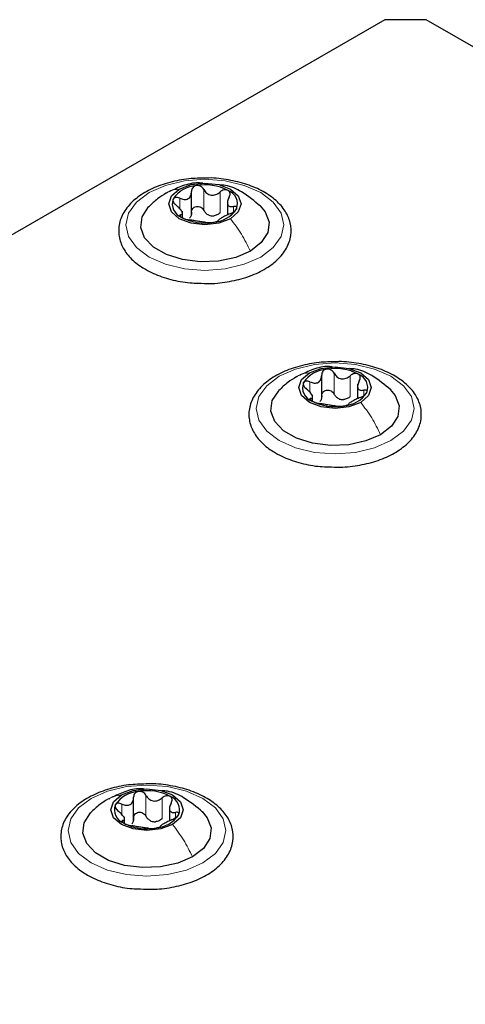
# Paper-space layout 'Blatt2' of a CAD drawing. Header units: millimetres. Extents: x 5 to 418, y 2 to 292.
# Tile 86 of 115: x 102.45 to 107.54, y 246.47 to 257.71. Entities that reach past the tile are written whole.
import ezdxf

# ---------------------------------------------------------------- set-up
doc = ezdxf.new("R2010")
doc.units = ezdxf.units.MM

psp = doc.layouts.new('Blatt2')

# ---------------------------------------------------------------- linework, layer by layer
at = {"color": 7, "linetype": 'Continuous', "lineweight": 25}
for p, q in [((106.617, 257.706), (87.478, 246.657)), ((107.088, 257.706), (106.617, 257.706)), ((165.071, 224.233), (107.088, 257.706)), ((104.414, 255.482), (104.414, 255.745)), ((104.823, 255.641), (104.823, 255.478)), ((104.31, 255.453), (104.31, 255.521)), ((105.899, 253.386), (105.899, 253.649)), ((106.308, 253.546), (106.308, 253.383)), ((105.795, 253.358), (105.795, 253.426)), ((103.754, 248.569), (103.754, 248.833)), ((104.163, 248.729), (104.163, 248.566)), ((103.65, 248.541), (103.65, 248.609))]:
    psp.add_line(p, q, dxfattribs=at)
at = {"color": 7, "linetype": 'Continuous', "lineweight": 18}
for p, q in [((104.555, 255.53), (104.555, 255.768)), ((104.739, 255.502), (104.739, 255.74)), ((104.279, 255.552), (104.279, 255.669)), ((104.29, 255.458), (104.29, 255.481)), ((104.892, 255.512), (104.892, 255.574)), ((106.04, 253.435), (106.04, 253.673)), ((105.764, 253.456), (105.764, 253.573)), ((106.224, 253.406), (106.224, 253.644)), ((106.377, 253.417), (106.377, 253.478)), ((105.775, 253.363), (105.775, 253.385)), ((103.895, 248.618), (103.895, 248.856)), ((103.619, 248.639), (103.619, 248.756)), ((104.079, 248.589), (104.079, 248.828)), ((104.232, 248.6), (104.232, 248.662)), ((103.63, 248.546), (103.63, 248.569))]:
    psp.add_line(p, q, dxfattribs=at)
at = {"color": 7, "linetype": 'Continuous', "lineweight": 18, "flags": 128}
for points in [[(103.93, 255.733), (104.116, 255.816), (104.333, 255.867), (104.566, 255.885), (104.799, 255.867), (105.016, 255.816), (105.203, 255.733), (105.346, 255.625), (105.436, 255.5), (105.466, 255.366), (105.436, 255.231), (105.346, 255.106), (105.203, 254.998), (105.016, 254.916), (104.799, 254.864), (104.566, 254.846), (104.333, 254.864), (104.116, 254.916), (103.93, 254.998), (103.787, 255.106), (103.697, 255.231), (103.666, 255.366), (103.697, 255.5), (103.787, 255.625), (103.93, 255.733)], [(105.415, 253.638), (105.601, 253.72), (105.818, 253.772), (106.051, 253.79), (106.284, 253.772), (106.501, 253.72), (106.688, 253.638), (106.831, 253.53), (106.921, 253.405), (106.951, 253.27), (106.921, 253.136), (106.831, 253.01), (106.688, 252.903), (106.501, 252.82), (106.284, 252.768), (106.051, 252.751), (105.818, 252.768), (105.601, 252.82), (105.415, 252.903), (105.272, 253.01), (105.182, 253.136), (105.151, 253.27), (105.182, 253.405), (105.272, 253.53), (105.415, 253.638)], [(103.27, 248.821), (103.456, 248.903), (103.673, 248.955), (103.906, 248.973), (104.139, 248.955), (104.356, 248.903), (104.543, 248.821), (104.686, 248.713), (104.776, 248.588), (104.806, 248.453), (104.776, 248.319), (104.686, 248.194), (104.543, 248.086), (104.356, 248.003), (104.139, 247.952), (103.906, 247.934), (103.673, 247.952), (103.456, 248.003), (103.27, 248.086), (103.127, 248.194), (103.037, 248.319), (103.006, 248.453), (103.037, 248.588), (103.127, 248.713), (103.27, 248.821)]]:
    psp.add_lwpolyline(points, dxfattribs=at)
at = {"color": 7, "linetype": 'Continuous', "lineweight": 25, "flags": 128}
for points in [[(104.275, 255.772), (104.409, 255.824), (104.566, 255.842), (104.724, 255.824), (104.858, 255.772), (104.947, 255.695), (104.979, 255.604), (104.947, 255.513), (104.858, 255.435)], [(104.858, 255.435), (104.724, 255.384), (104.566, 255.366), (104.409, 255.384), (104.275, 255.435), (104.185, 255.513), (104.154, 255.604), (104.185, 255.695), (104.275, 255.772)], [(105.196, 255.582), (105.253, 255.514), (105.298, 255.396), (105.283, 255.276), (105.21, 255.163), (105.085, 255.066)], [(105.085, 255.066), (104.918, 254.994), (104.722, 254.952), (104.514, 254.943), (104.31, 254.969), (104.127, 255.027), (103.979, 255.112), (103.879, 255.218), (103.835, 255.335), (103.85, 255.456), (103.923, 255.569), (103.928, 255.574)], [(106.343, 253.34), (106.209, 253.288), (106.051, 253.27), (105.893, 253.288), (105.76, 253.34), (105.67, 253.417), (105.639, 253.508), (105.67, 253.599), (105.76, 253.677)], [(105.76, 253.677), (105.893, 253.728), (106.051, 253.746), (106.209, 253.728), (106.343, 253.677), (106.432, 253.599), (106.464, 253.508), (106.432, 253.417), (106.343, 253.34)], [(106.57, 252.971), (106.403, 252.899), (106.207, 252.857), (105.999, 252.848), (105.795, 252.874), (105.612, 252.931), (105.464, 253.016), (105.364, 253.122), (105.32, 253.24), (105.335, 253.36), (105.408, 253.473), (105.413, 253.478)], [(106.681, 253.487), (106.738, 253.418), (106.783, 253.3), (106.768, 253.18), (106.695, 253.067), (106.57, 252.971)], [(104.198, 248.523), (104.064, 248.472), (103.906, 248.453), (103.749, 248.472), (103.615, 248.523), (103.525, 248.6), (103.494, 248.692), (103.525, 248.783), (103.615, 248.86)], [(103.615, 248.86), (103.749, 248.912), (103.906, 248.93), (104.064, 248.912), (104.198, 248.86), (104.288, 248.783), (104.319, 248.692), (104.288, 248.6), (104.198, 248.523)], [(104.425, 248.154), (104.258, 248.082), (104.062, 248.04), (103.854, 248.031), (103.65, 248.057), (103.467, 248.114), (103.319, 248.2), (103.219, 248.305), (103.175, 248.423), (103.19, 248.543), (103.263, 248.656), (103.268, 248.661)], [(104.536, 248.67), (104.593, 248.601), (104.638, 248.484), (104.623, 248.363), (104.55, 248.25), (104.425, 248.154)]]:
    psp.add_lwpolyline(points, dxfattribs=at)
at = {"color": 7, "linetype": 'Continuous', "lineweight": 25}
for centre, radius, start, end in [((104.49, 255.471), 0.342, 93.4335, 146.5611), ((104.567, 255.246), 0.576, 62.6428, 99.7711), ((104.773, 255.603), 0.165, 340.539, 69.2579), ((104.36, 255.605), 0.165, 160.539, 249.2579), ((104.669, 255.677), 0.211, 254.2708, 268.1431), ((104.643, 255.736), 0.342, 273.4335, 326.5611), ((104.566, 255.962), 0.576, 242.6428, 279.7711), ((105.975, 253.376), 0.342, 93.4335, 146.5611), ((106.052, 253.15), 0.576, 62.6428, 99.7711), ((105.845, 253.509), 0.165, 160.539, 249.2579), ((106.258, 253.507), 0.165, 340.539, 69.2579), ((106.128, 253.641), 0.342, 273.4335, 326.5611), ((106.051, 253.867), 0.576, 242.6428, 279.7711), ((106.154, 253.581), 0.211, 254.2708, 268.1431), ((103.83, 248.559), 0.342, 93.4335, 146.5611), ((103.907, 248.333), 0.576, 62.6428, 99.7711), ((104.113, 248.69), 0.165, 340.539, 69.2579), ((103.7, 248.693), 0.165, 160.539, 249.2579), ((103.983, 248.824), 0.342, 273.4335, 326.5611), ((103.906, 249.05), 0.576, 242.6428, 279.7711), ((104.009, 248.765), 0.211, 254.2708, 268.1431)]:
    psp.add_arc(centre, radius, start, end, dxfattribs=at)
for points, knots in [([(104.582, 255.899), (104.515, 255.898), (104.373, 255.896), (104.163, 255.854), (103.964, 255.784), (103.796, 255.685), (103.669, 255.563), (103.593, 255.421), (103.575, 255.272), (103.612, 255.129), (103.697, 255.001), (103.798, 254.913), (103.869, 254.87), (103.888, 254.858)], [0, 0, 0, 0, 0.086679, 0.18602, 0.285774, 0.386232, 0.487425, 0.587594, 0.683756, 0.776289, 0.868666, 0.964239, 1, 1, 1, 1]), ([(104.544, 255.839), (104.527, 255.841), (104.449, 255.85), (104.316, 255.816), (104.211, 255.767), (104.161, 255.743)], [0, 0, 0, 0, 0.12537, 0.585999, 1, 1, 1, 1]), ([(104.469, 255.813), (104.461, 255.811), (104.445, 255.806), (104.426, 255.79), (104.415, 255.77), (104.414, 255.754), (104.414, 255.747)], [0, 0, 0, 0, 0.250033, 0.499632, 0.749228, 1, 1, 1, 1]), ([(104.555, 255.768), (104.55, 255.775), (104.542, 255.789), (104.521, 255.805), (104.496, 255.814), (104.478, 255.813), (104.469, 255.813)], [0, 0, 0, 0, 0.249815, 0.499908, 0.75012, 1, 1, 1, 1]), ([(104.491, 254.7), (104.536, 254.698), (104.656, 254.691), (104.851, 254.715), (105.062, 254.769), (105.248, 254.853), (105.399, 254.962), (105.504, 255.094), (105.555, 255.241), (105.548, 255.389), (105.488, 255.525), (105.383, 255.647), (105.235, 255.75), (105.05, 255.831), (104.838, 255.881), (104.677, 255.903), (104.591, 255.899), (104.582, 255.899)], [0, 0, 0, 0, 0.043178, 0.116961, 0.19094, 0.26533, 0.340301, 0.415461, 0.48884, 0.558844, 0.627333, 0.696902, 0.76915, 0.842962, 0.916921, 0.990714, 1, 1, 1, 1]), ([(105.201, 255.577), (105.132, 255.635), (105.012, 255.735), (104.845, 255.814), (104.757, 255.819), (104.735, 255.821)], [0, 0, 0, 0, 0.507466, 0.877443, 1, 1, 1, 1]), ([(104.128, 255.729), (104.093, 255.708), (104.021, 255.663), (103.958, 255.603), (103.926, 255.572)], [0, 0, 0, 0, 0.4735862, 1, 1, 1, 1]), ([(104.279, 255.669), (104.296, 255.663), (104.321, 255.654), (104.354, 255.655), (104.376, 255.663), (104.394, 255.678), (104.411, 255.705), (104.412, 255.73), (104.414, 255.747)], [0, 0, 0, 0, 0.2491679, 0.3743031, 0.4989033, 0.6239875, 0.7497462, 1, 1, 1, 1]), ([(104.555, 255.768), (104.564, 255.753), (104.579, 255.731), (104.61, 255.712), (104.636, 255.704), (104.664, 255.703), (104.701, 255.712), (104.724, 255.729), (104.739, 255.74)], [0, 0, 0, 0, 0.249199, 0.374336, 0.49893, 0.624007, 0.749759, 1, 1, 1, 1]), ([(104.832, 255.757), (104.825, 255.76), (104.811, 255.765), (104.785, 255.764), (104.76, 255.756), (104.746, 255.745), (104.739, 255.74)], [0, 0, 0, 0, 0.2499907, 0.4996106, 0.7491271, 1, 1, 1, 1]), ([(104.842, 255.68), (104.846, 255.688), (104.853, 255.702), (104.854, 255.724), (104.848, 255.744), (104.837, 255.753), (104.832, 255.757)], [0, 0, 0, 0, 0.249852, 0.499902, 0.750115, 1, 1, 1, 1]), ([(104.204, 255.66), (104.203, 255.654), (104.2, 255.644), (104.207, 255.624), (104.221, 255.604), (104.234, 255.593), (104.241, 255.587)], [0, 0, 0, 0, 0.249857, 0.499466, 0.749011, 1, 1, 1, 1]), ([(104.279, 255.669), (104.271, 255.672), (104.255, 255.677), (104.233, 255.678), (104.214, 255.673), (104.207, 255.664), (104.204, 255.66)], [0, 0, 0, 0, 0.249807, 0.500055, 0.750309, 1, 1, 1, 1]), ([(104.29, 255.481), (104.298, 255.483), (104.309, 255.486), (104.311, 255.499), (104.307, 255.513), (104.296, 255.531), (104.276, 255.556), (104.255, 255.575), (104.241, 255.587)], [0, 0, 0, 0, 0.249201, 0.374338, 0.498932, 0.624008, 0.74976, 1, 1, 1, 1]), ([(104.842, 255.68), (104.835, 255.665), (104.824, 255.641), (104.822, 255.612), (104.826, 255.594), (104.837, 255.581), (104.856, 255.571), (104.878, 255.573), (104.892, 255.574)], [0, 0, 0, 0, 0.249201, 0.374338, 0.498932, 0.624008, 0.74976, 1, 1, 1, 1]), ([(104.29, 255.481), (104.287, 255.48), (104.28, 255.478), (104.278, 255.471), (104.284, 255.462), (104.296, 255.454), (104.301, 255.451)], [0, 0, 0, 0, 0.249852, 0.499902, 0.750115, 1, 1, 1, 1]), ([(104.414, 255.508), (104.413, 255.495), (104.412, 255.47), (104.399, 255.45), (104.392, 255.44)], [0, 0, 0, 0, 0.50155, 1, 1, 1, 1]), ([(104.414, 255.508), (104.414, 255.516), (104.415, 255.532), (104.426, 255.552), (104.445, 255.568), (104.469, 255.576), (104.495, 255.576), (104.521, 255.567), (104.542, 255.551), (104.55, 255.537), (104.555, 255.53)], [0, 0, 0, 0, 0.125193, 0.249438, 0.374279, 0.499024, 0.623869, 0.749369, 0.87443, 1, 1, 1, 1]), ([(104.612, 255.474), (104.6, 255.481), (104.576, 255.495), (104.562, 255.518), (104.555, 255.53)], [0, 0, 0, 0, 0.498457, 1, 1, 1, 1]), ([(104.739, 255.502), (104.728, 255.493), (104.705, 255.475), (104.676, 255.469), (104.662, 255.466)], [0, 0, 0, 0, 0.501552, 1, 1, 1, 1]), ([(104.854, 255.492), (104.837, 255.485), (104.811, 255.474), (104.779, 255.456), (104.757, 255.444), (104.739, 255.433), (104.722, 255.422), (104.72, 255.418), (104.719, 255.414)], [0, 0, 0, 0, 0.249168, 0.374303, 0.498903, 0.623987, 0.749746, 1, 1, 1, 1]), ([(104.854, 255.492), (104.862, 255.496), (104.878, 255.503), (104.9, 255.517), (104.919, 255.532), (104.925, 255.543), (104.929, 255.548)], [0, 0, 0, 0, 0.249807, 0.500055, 0.750309, 1, 1, 1, 1]), ([(104.929, 255.548), (104.93, 255.552), (104.933, 255.562), (104.925, 255.571), (104.912, 255.576), (104.898, 255.574), (104.892, 255.574)], [0, 0, 0, 0, 0.249857, 0.499466, 0.749011, 1, 1, 1, 1]), ([(104.301, 255.451), (104.308, 255.447), (104.322, 255.44), (104.347, 255.431), (104.372, 255.425), (104.387, 255.422), (104.394, 255.421)], [0, 0, 0, 0, 0.249991, 0.499611, 0.749127, 1, 1, 1, 1]), ([(104.578, 255.393), (104.568, 255.394), (104.554, 255.396), (104.523, 255.4), (104.497, 255.404), (104.469, 255.408), (104.432, 255.415), (104.409, 255.419), (104.394, 255.421)], [0, 0, 0, 0, 0.249199, 0.374336, 0.49893, 0.624007, 0.749759, 1, 1, 1, 1]), ([(104.578, 255.393), (104.582, 255.392), (104.591, 255.391), (104.612, 255.39), (104.637, 255.391), (104.655, 255.394), (104.663, 255.395)], [0, 0, 0, 0, 0.249815, 0.499908, 0.75012, 1, 1, 1, 1]), ([(104.663, 255.395), (104.672, 255.396), (104.688, 255.399), (104.706, 255.405), (104.718, 255.41), (104.719, 255.413), (104.719, 255.414)], [0, 0, 0, 0, 0.250033, 0.499632, 0.749228, 1, 1, 1, 1]), ([(103.888, 254.858), (103.919, 254.842), (104.006, 254.795), (104.176, 254.739), (104.352, 254.703), (104.46, 254.701), (104.491, 254.7)], [0, 0, 0, 0, 0.180167, 0.52014, 0.85956, 1, 1, 1, 1]), ([(106.067, 253.803), (106, 253.802), (105.858, 253.8), (105.648, 253.758), (105.449, 253.688), (105.281, 253.59), (105.154, 253.467), (105.078, 253.326), (105.06, 253.176), (105.097, 253.034), (105.182, 252.906), (105.282, 252.818), (105.354, 252.774), (105.373, 252.763)], [0, 0, 0, 0, 0.086679, 0.18602, 0.285774, 0.386232, 0.487425, 0.587594, 0.683756, 0.776289, 0.868666, 0.964239, 1, 1, 1, 1]), ([(105.976, 252.605), (106.021, 252.602), (106.141, 252.596), (106.336, 252.62), (106.547, 252.673), (106.733, 252.757), (106.884, 252.867), (106.989, 252.999), (107.04, 253.145), (107.033, 253.294), (106.973, 253.43), (106.868, 253.551), (106.72, 253.654), (106.535, 253.736), (106.323, 253.786), (106.162, 253.808), (106.076, 253.804), (106.067, 253.803)], [0, 0, 0, 0, 0.0431783, 0.1169608, 0.1909403, 0.26533, 0.3403013, 0.415461, 0.48884, 0.5588444, 0.6273329, 0.6969023, 0.7691503, 0.8429618, 0.9169212, 0.9907136, 1, 1, 1, 1]), ([(106.018, 253.744), (106.005, 253.746), (105.931, 253.755), (105.801, 253.72), (105.696, 253.671), (105.646, 253.648)], [0, 0, 0, 0, 0.101836, 0.574859, 1, 1, 1, 1]), ([(105.954, 253.717), (105.946, 253.715), (105.929, 253.711), (105.911, 253.695), (105.9, 253.674), (105.899, 253.659), (105.899, 253.651)], [0, 0, 0, 0, 0.250033, 0.499632, 0.749228, 1, 1, 1, 1]), ([(106.04, 253.673), (106.035, 253.68), (106.027, 253.694), (106.006, 253.709), (105.98, 253.719), (105.963, 253.718), (105.954, 253.717)], [0, 0, 0, 0, 0.2498147, 0.4999078, 0.7501201, 1, 1, 1, 1]), ([(106.04, 253.673), (106.049, 253.658), (106.064, 253.636), (106.094, 253.616), (106.121, 253.608), (106.149, 253.608), (106.186, 253.617), (106.209, 253.633), (106.224, 253.644)], [0, 0, 0, 0, 0.249199, 0.374336, 0.49893, 0.624007, 0.749759, 1, 1, 1, 1]), ([(106.686, 253.482), (106.617, 253.54), (106.497, 253.64), (106.33, 253.718), (106.242, 253.724), (106.22, 253.725)], [0, 0, 0, 0, 0.507466, 0.877443, 1, 1, 1, 1]), ([(106.316, 253.661), (106.31, 253.664), (106.296, 253.67), (106.27, 253.668), (106.245, 253.66), (106.231, 253.65), (106.224, 253.644)], [0, 0, 0, 0, 0.249991, 0.499611, 0.749127, 1, 1, 1, 1]), ([(105.613, 253.634), (105.578, 253.612), (105.506, 253.567), (105.443, 253.508), (105.411, 253.476)], [0, 0, 0, 0, 0.473586, 1, 1, 1, 1]), ([(105.689, 253.564), (105.688, 253.559), (105.685, 253.548), (105.692, 253.528), (105.706, 253.509), (105.719, 253.497), (105.726, 253.492)], [0, 0, 0, 0, 0.249857, 0.499466, 0.749011, 1, 1, 1, 1]), ([(105.764, 253.573), (105.756, 253.576), (105.74, 253.582), (105.718, 253.583), (105.699, 253.578), (105.692, 253.569), (105.689, 253.564)], [0, 0, 0, 0, 0.249807, 0.500055, 0.750309, 1, 1, 1, 1]), ([(105.764, 253.573), (105.781, 253.567), (105.806, 253.558), (105.839, 253.56), (105.861, 253.568), (105.878, 253.583), (105.896, 253.609), (105.897, 253.634), (105.899, 253.651)], [0, 0, 0, 0, 0.249168, 0.374303, 0.498903, 0.623987, 0.749746, 1, 1, 1, 1]), ([(106.327, 253.585), (106.32, 253.569), (106.309, 253.546), (106.307, 253.517), (106.311, 253.498), (106.321, 253.485), (106.341, 253.475), (106.363, 253.477), (106.377, 253.478)], [0, 0, 0, 0, 0.249201, 0.374338, 0.498932, 0.624008, 0.74976, 1, 1, 1, 1]), ([(106.327, 253.585), (106.331, 253.592), (106.338, 253.607), (106.339, 253.629), (106.333, 253.649), (106.322, 253.657), (106.316, 253.661)], [0, 0, 0, 0, 0.249852, 0.499902, 0.750115, 1, 1, 1, 1]), ([(105.775, 253.385), (105.783, 253.387), (105.794, 253.391), (105.796, 253.404), (105.791, 253.418), (105.781, 253.435), (105.761, 253.461), (105.74, 253.479), (105.726, 253.492)], [0, 0, 0, 0, 0.249201, 0.374338, 0.498932, 0.624008, 0.74976, 1, 1, 1, 1]), ([(105.899, 253.413), (105.899, 253.421), (105.9, 253.436), (105.911, 253.457), (105.929, 253.472), (105.954, 253.481), (105.98, 253.48), (106.005, 253.471), (106.027, 253.456), (106.035, 253.442), (106.04, 253.435)], [0, 0, 0, 0, 0.125193, 0.249438, 0.374279, 0.499024, 0.623869, 0.749369, 0.87443, 1, 1, 1, 1]), ([(106.339, 253.397), (106.347, 253.4), (106.363, 253.407), (106.385, 253.421), (106.404, 253.437), (106.41, 253.447), (106.414, 253.452)], [0, 0, 0, 0, 0.249807, 0.500055, 0.750309, 1, 1, 1, 1]), ([(106.414, 253.452), (106.415, 253.457), (106.418, 253.466), (106.41, 253.476), (106.396, 253.48), (106.383, 253.479), (106.377, 253.478)], [0, 0, 0, 0, 0.249857, 0.499466, 0.749011, 1, 1, 1, 1]), ([(105.775, 253.385), (105.772, 253.384), (105.765, 253.383), (105.763, 253.376), (105.769, 253.366), (105.781, 253.359), (105.786, 253.355)], [0, 0, 0, 0, 0.249852, 0.499902, 0.750115, 1, 1, 1, 1]), ([(105.786, 253.355), (105.793, 253.352), (105.807, 253.345), (105.832, 253.336), (105.857, 253.329), (105.871, 253.327), (105.879, 253.326)], [0, 0, 0, 0, 0.249991, 0.499611, 0.749127, 1, 1, 1, 1]), ([(105.899, 253.413), (105.898, 253.4), (105.897, 253.374), (105.884, 253.354), (105.877, 253.345)], [0, 0, 0, 0, 0.50155, 1, 1, 1, 1]), ([(106.097, 253.379), (106.085, 253.386), (106.061, 253.4), (106.047, 253.423), (106.04, 253.435)], [0, 0, 0, 0, 0.498457, 1, 1, 1, 1]), ([(106.224, 253.406), (106.213, 253.397), (106.189, 253.38), (106.161, 253.374), (106.147, 253.371)], [0, 0, 0, 0, 0.501552, 1, 1, 1, 1]), ([(106.339, 253.397), (106.322, 253.389), (106.296, 253.378), (106.264, 253.361), (106.242, 253.348), (106.224, 253.338), (106.207, 253.327), (106.205, 253.322), (106.204, 253.319)], [0, 0, 0, 0, 0.249168, 0.374303, 0.498903, 0.623987, 0.749746, 1, 1, 1, 1]), ([(106.063, 253.297), (106.053, 253.299), (106.039, 253.301), (106.008, 253.304), (105.982, 253.308), (105.954, 253.313), (105.917, 253.32), (105.894, 253.323), (105.879, 253.326)], [0, 0, 0, 0, 0.249199, 0.374336, 0.49893, 0.624007, 0.749759, 1, 1, 1, 1]), ([(106.063, 253.297), (106.067, 253.297), (106.076, 253.295), (106.097, 253.295), (106.122, 253.296), (106.14, 253.298), (106.148, 253.299)], [0, 0, 0, 0, 0.249815, 0.499908, 0.75012, 1, 1, 1, 1]), ([(106.148, 253.299), (106.157, 253.301), (106.173, 253.304), (106.191, 253.309), (106.202, 253.315), (106.203, 253.318), (106.204, 253.319)], [0, 0, 0, 0, 0.250033, 0.499632, 0.749228, 1, 1, 1, 1]), ([(105.373, 252.763), (105.404, 252.746), (105.491, 252.699), (105.661, 252.643), (105.837, 252.607), (105.945, 252.605), (105.976, 252.605)], [0, 0, 0, 0, 0.180167, 0.52014, 0.85956, 1, 1, 1, 1]), ([(103.922, 248.986), (103.855, 248.985), (103.713, 248.983), (103.503, 248.942), (103.304, 248.871), (103.136, 248.773), (103.009, 248.65), (102.933, 248.509), (102.915, 248.359), (102.952, 248.217), (103.038, 248.089), (103.138, 248.001), (103.209, 247.958), (103.228, 247.946)], [0, 0, 0, 0, 0.086679, 0.18602, 0.285774, 0.386232, 0.487425, 0.587594, 0.683756, 0.776289, 0.868666, 0.964239, 1, 1, 1, 1]), ([(103.831, 247.788), (103.876, 247.786), (103.996, 247.779), (104.191, 247.803), (104.402, 247.857), (104.588, 247.94), (104.739, 248.05), (104.844, 248.182), (104.895, 248.329), (104.888, 248.477), (104.828, 248.613), (104.723, 248.734), (104.575, 248.837), (104.39, 248.919), (104.178, 248.969), (104.017, 248.991), (103.931, 248.987), (103.922, 248.986)], [0, 0, 0, 0, 0.043178, 0.116961, 0.19094, 0.26533, 0.340301, 0.415461, 0.48884, 0.558844, 0.627333, 0.696902, 0.76915, 0.842962, 0.916921, 0.990714, 1, 1, 1, 1]), ([(103.873, 248.927), (103.86, 248.929), (103.786, 248.938), (103.656, 248.904), (103.551, 248.854), (103.501, 248.831)], [0, 0, 0, 0, 0.101836, 0.574859, 1, 1, 1, 1]), ([(103.809, 248.901), (103.801, 248.898), (103.785, 248.894), (103.766, 248.878), (103.755, 248.858), (103.754, 248.842), (103.754, 248.834)], [0, 0, 0, 0, 0.250033, 0.499632, 0.749228, 1, 1, 1, 1]), ([(103.895, 248.856), (103.89, 248.863), (103.882, 248.877), (103.861, 248.893), (103.836, 248.902), (103.818, 248.901), (103.809, 248.901)], [0, 0, 0, 0, 0.249815, 0.499908, 0.75012, 1, 1, 1, 1]), ([(103.895, 248.856), (103.904, 248.841), (103.919, 248.819), (103.95, 248.8), (103.976, 248.791), (104.004, 248.791), (104.041, 248.8), (104.064, 248.816), (104.079, 248.828)], [0, 0, 0, 0, 0.2491995, 0.3743362, 0.4989302, 0.6240074, 0.7497593, 1, 1, 1, 1]), ([(104.541, 248.665), (104.472, 248.723), (104.352, 248.823), (104.185, 248.902), (104.097, 248.907), (104.075, 248.908)], [0, 0, 0, 0, 0.507466, 0.877443, 1, 1, 1, 1]), ([(104.172, 248.845), (104.165, 248.847), (104.151, 248.853), (104.125, 248.852), (104.1, 248.843), (104.086, 248.833), (104.079, 248.828)], [0, 0, 0, 0, 0.249991, 0.499611, 0.749127, 1, 1, 1, 1]), ([(104.182, 248.768), (104.186, 248.775), (104.193, 248.79), (104.194, 248.812), (104.188, 248.832), (104.177, 248.84), (104.172, 248.845)], [0, 0, 0, 0, 0.2498519, 0.4999015, 0.7501147, 1, 1, 1, 1]), ([(103.468, 248.817), (103.433, 248.796), (103.361, 248.751), (103.298, 248.691), (103.266, 248.659)], [0, 0, 0, 0, 0.473586, 1, 1, 1, 1]), ([(103.544, 248.748), (103.543, 248.742), (103.54, 248.731), (103.547, 248.712), (103.561, 248.692), (103.574, 248.681), (103.581, 248.675)], [0, 0, 0, 0, 0.249857, 0.499466, 0.749011, 1, 1, 1, 1]), ([(103.619, 248.756), (103.611, 248.759), (103.595, 248.765), (103.573, 248.766), (103.554, 248.761), (103.547, 248.752), (103.544, 248.748)], [0, 0, 0, 0, 0.249807, 0.500055, 0.750309, 1, 1, 1, 1]), ([(103.619, 248.756), (103.636, 248.75), (103.661, 248.741), (103.694, 248.743), (103.716, 248.751), (103.734, 248.766), (103.751, 248.793), (103.753, 248.818), (103.754, 248.834)], [0, 0, 0, 0, 0.249168, 0.374303, 0.498903, 0.623987, 0.749746, 1, 1, 1, 1]), ([(104.182, 248.768), (104.175, 248.752), (104.164, 248.729), (104.162, 248.7), (104.166, 248.682), (104.177, 248.669), (104.196, 248.658), (104.218, 248.66), (104.232, 248.662)], [0, 0, 0, 0, 0.249201, 0.374338, 0.498932, 0.624008, 0.74976, 1, 1, 1, 1]), ([(103.63, 248.569), (103.638, 248.571), (103.649, 248.574), (103.651, 248.587), (103.647, 248.601), (103.636, 248.618), (103.616, 248.644), (103.595, 248.663), (103.581, 248.675)], [0, 0, 0, 0, 0.249201, 0.3743378, 0.4989316, 0.6240084, 0.74976, 1, 1, 1, 1]), ([(103.754, 248.596), (103.754, 248.604), (103.755, 248.619), (103.766, 248.64), (103.785, 248.655), (103.809, 248.664), (103.835, 248.664), (103.861, 248.655), (103.882, 248.639), (103.89, 248.625), (103.895, 248.618)], [0, 0, 0, 0, 0.125193, 0.249438, 0.374279, 0.499024, 0.623869, 0.749369, 0.87443, 1, 1, 1, 1]), ([(103.952, 248.562), (103.94, 248.569), (103.916, 248.583), (103.902, 248.606), (103.895, 248.618)], [0, 0, 0, 0, 0.498457, 1, 1, 1, 1]), ([(104.194, 248.58), (104.202, 248.584), (104.218, 248.591), (104.24, 248.604), (104.259, 248.62), (104.265, 248.63), (104.269, 248.636)], [0, 0, 0, 0, 0.249807, 0.500055, 0.750309, 1, 1, 1, 1]), ([(104.269, 248.636), (104.27, 248.64), (104.273, 248.65), (104.265, 248.659), (104.252, 248.664), (104.238, 248.662), (104.232, 248.662)], [0, 0, 0, 0, 0.249857, 0.499466, 0.749011, 1, 1, 1, 1]), ([(103.63, 248.569), (103.627, 248.568), (103.62, 248.566), (103.618, 248.559), (103.625, 248.549), (103.636, 248.542), (103.641, 248.538)], [0, 0, 0, 0, 0.249852, 0.499902, 0.750115, 1, 1, 1, 1]), ([(103.641, 248.538), (103.648, 248.535), (103.662, 248.528), (103.687, 248.519), (103.712, 248.512), (103.727, 248.51), (103.734, 248.509)], [0, 0, 0, 0, 0.249991, 0.499611, 0.749127, 1, 1, 1, 1]), ([(103.754, 248.596), (103.753, 248.583), (103.752, 248.558), (103.739, 248.538), (103.732, 248.528)], [0, 0, 0, 0, 0.50155, 1, 1, 1, 1]), ([(103.918, 248.48), (103.908, 248.482), (103.894, 248.484), (103.863, 248.488), (103.837, 248.491), (103.809, 248.496), (103.772, 248.503), (103.749, 248.506), (103.734, 248.509)], [0, 0, 0, 0, 0.249199, 0.374336, 0.49893, 0.624007, 0.749759, 1, 1, 1, 1]), ([(104.079, 248.589), (104.068, 248.581), (104.045, 248.563), (104.016, 248.557), (104.002, 248.554)], [0, 0, 0, 0, 0.501552, 1, 1, 1, 1]), ([(104.003, 248.482), (104.012, 248.484), (104.028, 248.487), (104.046, 248.493), (104.058, 248.498), (104.059, 248.501), (104.059, 248.502)], [0, 0, 0, 0, 0.250033, 0.499632, 0.749228, 1, 1, 1, 1]), ([(104.194, 248.58), (104.177, 248.573), (104.152, 248.561), (104.119, 248.544), (104.097, 248.532), (104.079, 248.521), (104.062, 248.51), (104.06, 248.505), (104.059, 248.502)], [0, 0, 0, 0, 0.249168, 0.374303, 0.498903, 0.623987, 0.749746, 1, 1, 1, 1]), ([(103.918, 248.48), (103.922, 248.48), (103.931, 248.479), (103.952, 248.478), (103.977, 248.479), (103.995, 248.481), (104.003, 248.482)], [0, 0, 0, 0, 0.249815, 0.499908, 0.75012, 1, 1, 1, 1]), ([(103.228, 247.946), (103.259, 247.93), (103.346, 247.883), (103.516, 247.827), (103.692, 247.79), (103.8, 247.789), (103.831, 247.788)], [0, 0, 0, 0, 0.180167, 0.52014, 0.85956, 1, 1, 1, 1])]:
    psp.add_open_spline(points, degree=3, knots=knots, dxfattribs=at)
at = {"color": 7, "linetype": 'Continuous', "lineweight": 18}
for points in [[(104.13, 255.726), (104.136, 255.731), (104.176, 255.762), (104.23, 255.768), (104.275, 255.772)], [(105.615, 253.63), (105.621, 253.635), (105.661, 253.667), (105.715, 253.672), (105.76, 253.677)], [(103.47, 248.814), (103.476, 248.819), (103.516, 248.85), (103.57, 248.855), (103.615, 248.86)]]:
    psp.add_open_spline(points, degree=3, knots=[0, 0, 0, 0, 0.162643, 1, 1, 1, 1], dxfattribs=at)
for points in [[(105.085, 255.066), (105.053, 255.132), (104.989, 255.263), (104.902, 255.378), (104.858, 255.435)], [(106.57, 252.971), (106.538, 253.036), (106.474, 253.168), (106.387, 253.283), (106.343, 253.34)], [(104.425, 248.154), (104.393, 248.22), (104.329, 248.351), (104.242, 248.466), (104.198, 248.523)]]:
    psp.add_open_spline(points, degree=3, dxfattribs=at)

doc.saveas('drawing.dxf')
